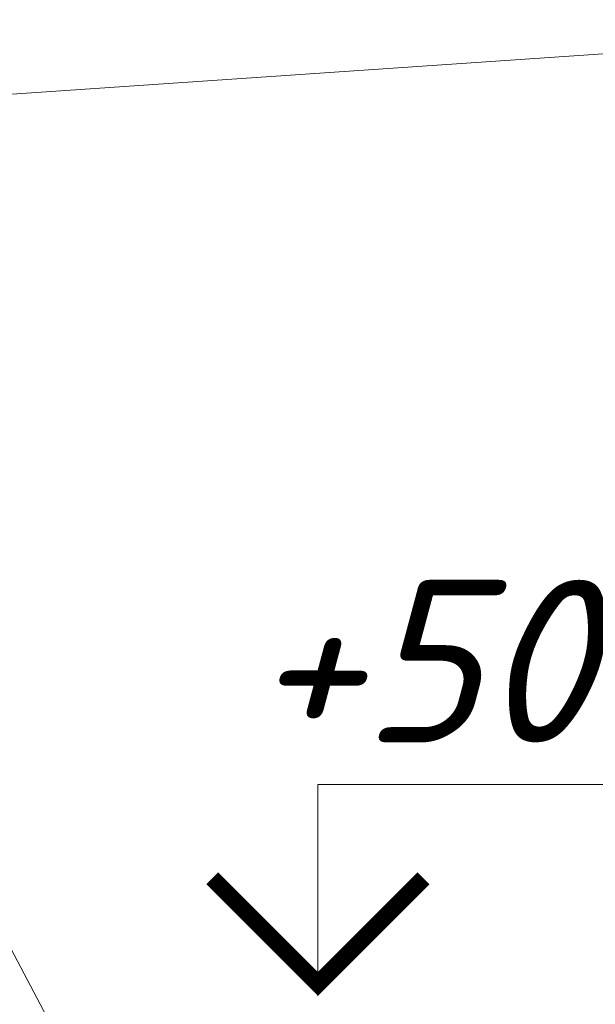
# Model space of a CAD drawing. Header units: millimetres. Extents: x -1722610 to 3896328, y -6858570 to -1329430.
# Tile 37 of 50: x 3104767 to 3105368, y -3463671 to -3462644. Entities that reach past the tile are written whole.
import ezdxf

# ---------------------------------------------------------------- set-up
doc = ezdxf.new("R2010")
doc.units = ezdxf.units.MM
doc.layers.get('0').update_dxf_attribs({"lineweight": 5})
doc.styles.add('ISOCPEUR', font='isocpeui.ttf', dxfattribs={"height": 300})

msp = doc.modelspace()

# ---------------------------------------------------------------- linework, layer by layer
for points in [[(3104610.7632, -3462732.2739), (3107033.2209, -3462566.6535)], [(3104618.9744, -3463350.3252), (3106456.3428, -3466832.8019)], [(3105078.2034, -3463662.2874), (3105078.2034, -3463441.9586), (3105716.0888, -3463441.9586)]]:
    msp.add_lwpolyline(points)
msp.add_lwpolyline([(3104968.0389, -3463539.6612, 17.6263, 17.6263, 0), (3105078.2034, -3463649.8256, 17.6263, 17.6263, 0), (3105188.3678, -3463539.6612, 17.6263, 17.6263, 0)], format="xyseb")

# ---------------------------------------------------------------- texts
at = {"style": 'ISOCPEUR'}
msp.add_text('+500.0', height=169.48374, dxfattribs=at).set_placement((3105008.2339, -3463397.8928))

doc.saveas('drawing.dxf')
